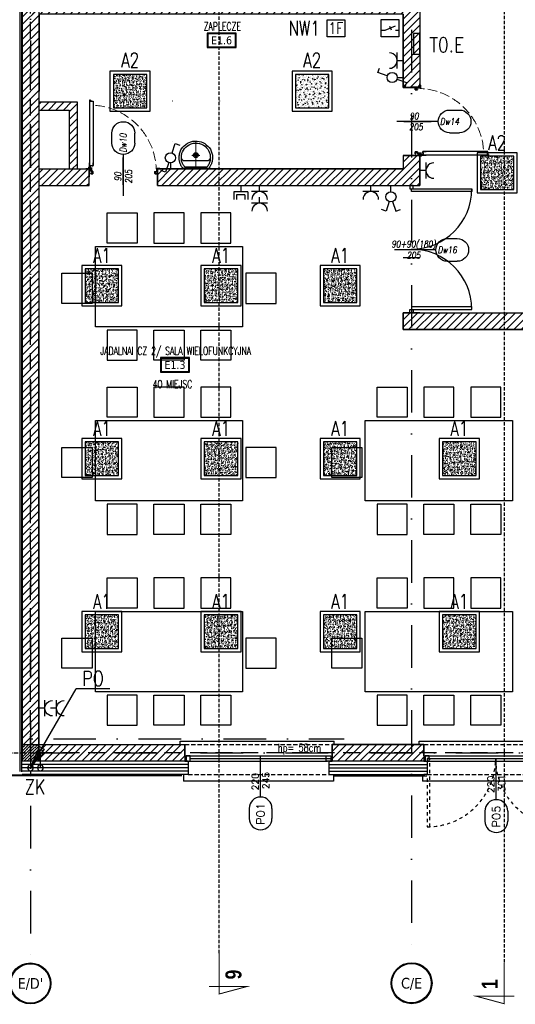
# Model space of a CAD drawing. Header units: millimetres. Extents: x 28600 to 181045, y -399112 to -163690.
# Tile 93 of 256: x 60827 to 61567, y -199862 to -198390. Entities that reach past the tile are written whole.
import ezdxf
from ezdxf.enums import TextEntityAlignment as Align

# ---------------------------------------------------------------- set-up
doc = ezdxf.new("R2010")
doc.units = ezdxf.units.MM
for name, pattern in [('2_3', [1, 0.5, -0.5]), ('CACHE', [9.525, 6.35, -3.175]), ('CARKOVANA', [7.5, 5, -2.5]), ('CENTER', [0.6, 0.375, -0.075, 0.075, -0.075]), ('DASHDOT', [25.4, 12.7, -6.35, 0, -6.35]), ('DASHED', [19.05, 12.7, -6.35]), ('DOT', [6.35, 0, -6.35]), ('Hidden Line', [391.222223, 282.222223, -109])]:
    doc.linetypes.add(name, pattern=pattern)
doc.layers.get('0').update_dxf_attribs({"color": 8})
for name, color, linetype in [('!! 0_ Istn-okna', 8, 'Continuous'), ('!! 0_ Istn-sciany', 8, 'Continuous'), ('!! 0_ Istn-widok', 8, 'Continuous'), ('!! 0_ Opis', 8, 'Continuous'), ('!! 0_Opis_okna', 8, 'Continuous'), ('!! 1_ proj wyposdażenie', 54, 'Continuous'), ('!! 1_ tynk zewn  - nowy', 8, 'Continuous'), ('!! 1_ widok', 8, 'Continuous'), ('!! 1_drzwi opis', 8, 'Continuous'), ('!! 1_drzwi-linia', 8, 'Continuous'), ('!! 1_Hatch dach', 8, 'Continuous'), ('!! 1_hatch projektowane ściany', 8, 'Continuous'), ('!! 1_OPIS POM NOWE', 123, 'Continuous'), ('!! 1_PROJ przerywana', 8, 'CACHE'), ('!! 1_PROJ Sciany', 8, 'Continuous'), ('!! 1_PROJ TERMOIZOL', 8, 'Continuous'), ('!! 1_PROJ ŻELBET', 8, 'Continuous'), ('!! 1_Wyburzenia', 8, 'CARKOVANA'), ('!! 2_ remont Ocieplenie', 8, 'ZIGZAG'), ('!! 2_drzwi opis', 8, 'Continuous'), ('!! 2_wypos-sanitarne', 8, 'Continuous'), ('0-osie-liniA', 8, 'DASHDOT'), ('0-osie-tx', 8, 'Continuous'), ('E1', 2, 'Continuous'), ('E2', 2, 'Continuous'), ('E_0', 4, 'Continuous'), ('E_LAN', 2, 'Continuous'), ('E_ODN', 1, 'Continuous'), ('E_OPIS', 2, 'Continuous'), ('E_OSP', 2, 'Continuous'), ('E_UZIOM', 6, 'Continuous'), ('PROJ OKNO', 8, 'CACHE')]:
    doc.layers.add(name, color=color, linetype=linetype)
doc.styles.add('50', font='ROMANS.shx', dxfattribs={"width": 0.8, "height": 10})
doc.styles.add('ARCHETYP', font='romans.shx', dxfattribs={"height": 15})
doc.styles.add('ARIAL', font='tahoma.ttf')
doc.styles.add('ELE1', font='romans.shx', dxfattribs={"width": 0.8, "height": 18})
doc.styles.add('SIMPLEX', font='simplex.shx', dxfattribs={"width": 0.77})
doc.styles.add('STYLE7', font='ARIALNB.TTF')
doc.styles.add('TAHOMA', font='tahoma.ttf')
doc.styles.add('TXT', font='simplex.shx')
doc.linetypes.add('ZIGZAG', pattern='A,0.00254,-5.08,[131,ltypeshp.shx,S=5.08,R=0,X=-5.08,Y=0],-10.16,[131,ltypeshp.shx,S=5.08,R=180,X=5.08,Y=0],-5.08', length=20.32254)
pattern_1 = [(45, (0, -1.54), (-5.61266008, 5.61266008), [])]

# ---------------------------------------------------------------- blocks, each defined once
blk = doc.blocks.new('drzwi dwuskrzydłowe')
for points in [[(68481.2, -214206.6), (68481.2, -214296.6), (68477.2, -214296.6), (68477.2, -214206.6)], [(68653.2, -214206.6), (68653.2, -214296.6), (68657.2, -214296.6), (68657.2, -214206.6)], [(68477.2, -214294.1), (68472.2, -214294.1), (68472.2, -214299.1), (68477.2, -214299.1)], [(68657.2, -214294.1), (68662.2, -214294.1), (68662.2, -214299.1), (68657.2, -214299.1)]]:
    blk.add_lwpolyline(points, close=True)
for centre, start, end in [((68477.2, -214296.6), 0, 90), ((68657.2, -214296.6), 90, 180)]:
    blk.add_arc(centre, 90, start, end)
blk = doc.blocks.new('słup 25 x 25')
at = {"layer": '!! 1_Hatch dach'}
h = blk.add_hatch(dxfattribs=at)
h.set_pattern_fill('ANSI35', color=256)
h.set_pattern_definition([(45, (-64242.072, 198338.2015), (-4.49012806, 4.49012806), []), (45, (-64237.5816, 198338.2015), (-4.49012806, 4.49012806), [7.9375, -1.5875, 0, -1.5875])])
h.paths.add_polyline_path([(-12.5, 12.5), (12.5, 12.5), (12.5, -12.5), (-12.5, -12.5)])
at = {"layer": '!! 1_PROJ ŻELBET'}
blk.add_lwpolyline([(-12.5, 12.5), (12.5, 12.5), (12.5, -12.5), (-12.5, -12.5)], close=True, dxfattribs=at)
at = {"layer": '0-osie-liniA', "ltscale": 0.5}
for points in [[(0, 37.5), (0, -37.5)], [(-37.5, 0), (37.5, 0)]]:
    blk.add_lwpolyline(points, dxfattribs=at)
blk = doc.blocks.new('OKNO PROJ 240')
at = {"layer": '!! 0_ Istn-okna'}
for points in [[(61049, -199622.9), (61262, -199622.9)], [(61057, -199626.9), (61267, -199626.9)], [(61049, -199630.9), (61262, -199630.9)]]:
    blk.add_lwpolyline(points, dxfattribs=at)
for points in [[(61051, -199630.9), (61057, -199630.9), (61057, -199622.9), (61051, -199622.9)], [(61267, -199630.9), (61260, -199630.9), (61260, -199622.9), (61267, -199622.9)]]:
    blk.add_lwpolyline(points, close=True, dxfattribs=at)
at = {"layer": '!! 0_ Istn-sciany'}
for points in [[(61049, -199630.9), (61054, -199630.9)], [(61262, -199630.9), (61262, -199630.9)]]:
    blk.add_lwpolyline(points, dxfattribs=at)
at = {"layer": '!! 0_ Istn-widok'}
for points in [[(61042, -199600.9), (61272, -199600.9)], [(61042, -199605.9), (61042, -199600.9)], [(61272, -199605.9), (61272, -199600.9)], [(61047, -199650.9), (61047, -199660.9)], [(61271, -199650.9), (61271, -199660.9)], [(61271, -199660.9), (61047, -199660.9)]]:
    blk.add_lwpolyline(points, dxfattribs=at)
at = {"layer": '!! 1_PROJ przerywana'}
for points in [[(61049, -199605.9), (61269, -199605.9)], [(61054, -199650.9), (61264, -199650.9)]]:
    blk.add_lwpolyline(points, dxfattribs=at)
at = {"layer": '!! 1_PROJ Sciany'}
for points in [[(61049, -199622.9), (61049, -199605.9)], [(61269, -199622.9), (61269, -199605.9)], [(61049, -199622.9), (61049, -199630.9)], [(61269, -199622.9), (61269, -199630.9)], [(61054, -199630.9), (61054, -199650.9)], [(61264, -199630.9), (61264, -199650.9)], [(61264, -199630.9), (61269, -199630.9)], [(61054, -199650.9), (61049, -199650.9)], [(61264, -199650.9), (61269, -199650.9)]]:
    blk.add_lwpolyline(points, dxfattribs=at)
blk = doc.blocks.new('*U83')
h = blk.add_hatch(color=256)
edge = h.paths.add_edge_path()
edge.add_arc((0, 0), 30.6, 0, 360)
edge = h.paths.add_edge_path(flags=17)
edge.add_arc((0, 0), 29.4, 0, 360)
for radius in [30.6, 29.4]:
    blk.add_circle((0, 0), radius)
at = {"style": 'TAHOMA', "flags": 8}
blk.add_attdef('ANSICHTSNUMMER', text='', height=16, dxfattribs=at).set_placement((0, 0), align=Align.MIDDLE_CENTER)
blk = doc.blocks.new('zaw-dr-90-p')
at = {"color": 2, "linetype": 'CENTER', "ltscale": 0.2}
for p, q in [((12, 0), (-12, 0)), ((0, 12), (0, -12)), ((24, 24), (31, 24)), ((24, 19), (31, 19))]:
    blk.add_line(p, q, dxfattribs=at)
at = {"ltscale": 0.2}
for p, q in [((10, 12), (6, 12)), ((10, 0), (10, 6))]:
    blk.add_line(p, q, dxfattribs=at)
blk.add_lwpolyline([(0, 6), (23, 6, 0.414214), (28, 11), (28, 31), (24, 31), (24, 11, -0.414214), (23, 10), (0, 10, 4.561698), (8, 6), (5, 4)], format="xyb", dxfattribs=at)
blk.add_lwpolyline([(0, 0), (-2, 0), (-2, 0), (0, 0), (0, 3), (0, 3), (0, 0), (3, 0), (3, 0), (0, 0), (0, -3), (0, -3)], close=True)
blk.add_lwpolyline([(10, 10), (10, 39), (6, 39), (6, 10)], dxfattribs=at)
blk.add_circle((0, 0), 6.5, dxfattribs=at)
blk = doc.blocks.new('drzwi 90- sc 12')
for p, q in [((-13620.3, 20410.2), (-13620.3, 20313.8)), ((-13614.9, 20409.9), (-13620.3, 20409.9)), ((-13616.1, 20410.3), (-13620.2, 20410.3)), ((-13616.1, 20410.3), (-13620, 20410.3)), ((-13618.2, 20410.3), (-13616.2, 20410.3)), ((-13618.2, 20410.3), (-13616.2, 20410.3)), ((-13616.1, 20410.3), (-13616.1, 20411.5)), ((-13616.1, 20411.5), (-13615, 20411.5)), ((-13614.9, 20411.4), (-13614.9, 20313.8)), ((-13715.6, 20308.3), (-13715.6, 20308.6)), ((-13715.6, 20307.7), (-13715.6, 20308.6)), ((-13715.6, 20307.8), (-13715.6, 20308.6)), ((-13715.6, 20307.7), (-13715.4, 20307.7)), ((-13620.3, 20313.5), (-13620.3, 20318)), ((-13614.9, 20313.8), (-13620.3, 20313.8)), ((-13618.2, 20313.4), (-13620.2, 20313.4)), ((-13618.2, 20313.7), (-13618.2, 20313.4)), ((-13618.2, 20313.7), (-13616.4, 20313.7)), ((-13617.8, 20311.1), (-13617.8, 20305.7)), ((-13617.8, 20311.1), (-13617.8, 20305.7)), ((-13616.2, 20309.9), (-13617.4, 20309.9)), ((-13616.2, 20309.9), (-13616.2, 20311)), ((-13615.9, 20313.2), (-13615.9, 20312.2)), ((-13615.9, 20312.2), (-13615, 20312.2)), ((-13614.9, 20312.3), (-13614.9, 20318)), ((-13715.8, 20302), (-13716.3, 20302)), ((-13616.8, 20302), (-13616.3, 20302))]:
    blk.add_line(p, q)
for points in [[(-13665.3, 20285), (-13665.3, 20325.8)], [(-13615.6, 20309.6), (-13615.3, 20309.6), (-13615.3, 20309.8), (-13616.3, 20309.8), (-13616.3, 20309.6), (-13615.9, 20309.6)]]:
    blk.add_lwpolyline(points)
at = {"lineweight": 30}
for points in [[(-13716.3, 20308.9), (-13721.3, 20308.9)], [(-13716.3, 20308.9), (-13716.3, 20296.9)], [(-13614.3, 20308.9), (-13609.3, 20308.9)], [(-13614.3, 20308.9), (-13614.3, 20296.9)]]:
    blk.add_lwpolyline(points, dxfattribs=at)
at = {"ltscale": 0.2}
for points in [[(-13715.6, 20307.5), (-13715.6, 20309.5, 0.414214), (-13715.9, 20309.8), (-13719.4, 20309.8, 0.414214), (-13719.8, 20309.5), (-13719.8, 20308.9), (-13719.6, 20308.9), (-13719.6, 20309.5, -0.414214), (-13719.4, 20309.6), (-13717, 20309.6)], [(-13717, 20309.6), (-13715.9, 20309.6, -0.414214), (-13715.7, 20309.5), (-13715.7, 20307.5)], [(-13715.7, 20307.8), (-13715.7, 20305.6, 0.414214), (-13715.4, 20305.2), (-13715, 20305.2, -0.414214), (-13714.8, 20305.1), (-13714.8, 20304.5, 0.414214), (-13714.5, 20304.1), (-13713.3, 20304.1, 0.414214), (-13712.9, 20304.5), (-13712.9, 20305.1, -1), (-13712.7, 20305.1), (-13712.7, 20302, -0.414214), (-13712.9, 20301.8), (-13715.4, 20301.8, -0.414214), (-13715.6, 20302), (-13715.6, 20302.5), (-13715.8, 20302.5), (-13715.8, 20302, 0.414214), (-13715.4, 20301.6), (-13712.9, 20301.6, 0.414214), (-13712.6, 20302), (-13712.6, 20305.1, 1), (-13713.1, 20305.1), (-13713.1, 20304.5, -0.414214), (-13713.3, 20304.3), (-13714.5, 20304.3, -0.414214), (-13714.6, 20304.5), (-13714.6, 20305.1, 0.414214), (-13715, 20305.4), (-13715.4, 20305.4, -0.414214), (-13715.6, 20305.6), (-13715.6, 20307.6)], [(-13615.9, 20309.6), (-13616.6, 20309.6, 0.414214), (-13616.8, 20309.5), (-13616.8, 20305.6, -0.414214), (-13617.1, 20305.2), (-13617.6, 20305.2, 0.414214), (-13617.7, 20305.1), (-13617.7, 20304.5, -0.414214), (-13618.1, 20304.1), (-13619.3, 20304.1, -0.414214), (-13619.6, 20304.5), (-13619.6, 20305.1, 1), (-13619.8, 20305.1), (-13619.8, 20302, 0.414214), (-13619.6, 20301.8), (-13617.1, 20301.8, 0.414214), (-13616.9, 20302), (-13616.9, 20302.5), (-13616.8, 20302.5), (-13616.8, 20302, -0.414214), (-13617.1, 20301.6), (-13619.6, 20301.6, -0.414214), (-13620, 20302), (-13620, 20305.1, -1), (-13619.4, 20305.1), (-13619.4, 20304.5, 0.414214), (-13619.3, 20304.3), (-13618.1, 20304.3, 0.414214), (-13617.9, 20304.5), (-13617.9, 20305.1, -0.414214), (-13617.6, 20305.4), (-13617.1, 20305.4, 0.414214), (-13617, 20305.6), (-13617, 20309.5, -0.414214), (-13616.6, 20309.8), (-13613.1, 20309.8, -0.414214), (-13612.8, 20309.5), (-13612.8, 20308.9), (-13612.9, 20308.9), (-13612.9, 20309.5, 0.414214), (-13613.1, 20309.6), (-13615.6, 20309.6)]]:
    blk.add_lwpolyline(points, format="xyb", dxfattribs=at)
blk.add_lwpolyline([(-13616.8, 20308.8), (-13617, 20308.8), (-13617, 20307.4), (-13616.8, 20307.4)], close=True)
for centre, radius, start, end in [((-13620.2, 20410.2), 0.1, 90, 180), ((-13615, 20411.4), 0.1, 0, 90), ((-13620.2, 20313.5), 0.1, 180, 270), ((-13616.4, 20313.2), 0.5, 0, 90), ((-13616.3, 20311), 0.1, 0, 90), ((-13615, 20312.3), 0.1, 270, 0)]:
    blk.add_arc(centre, radius, start, end)
at = {"linetype": 'Hidden Line', "lineweight": 9, "ltscale": 0.05}
blk.add_arc((-13615.5, 20305.1), 99.1, 94.8005, 177.6944, dxfattribs=at)
at = {"xscale": 0.09999999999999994, "yscale": 0.09999999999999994, "zscale": 0.09999999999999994, "rotation": 180.0000000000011}
blk.add_blockref('zaw-dr-90-p', (-13614.9, 20310.9), dxfattribs=at)
blk = doc.blocks.new('1_ok-opis')
blk.add_line((0, 111.6), (0, 50))
for points in [[(-17, 128.6), (-17, 143.6)], [(17, 128.6), (17, 143.6)]]:
    blk.add_lwpolyline(points)
for centre, start, end in [((0, 143.6), 0, 180), ((0, 128.6), 180, 0)]:
    blk.add_arc(centre, 17, start, end)
at = {"style": 'ARCHETYP'}
for tag, height, rotation, p in [('NR', 12, 90, (0, 136.9)), ('NR', 12, 270, (0, 136.9)), ('SZEROKOŚĆ', 10, 90, (-8, 78.3)), ('WYSOKOŚĆ', 10, 270, (-8, 78.3)), ('WYSOKOŚĆ', 10, 90, (8, 78.3)), ('SZEROKOŚĆ', 10, 270, (8, 78.3))]:
    blk.add_attdef(tag, text='', height=height, rotation=rotation, dxfattribs=at).set_placement(p, align=Align.MIDDLE)
blk = doc.blocks.new('A$C527aaae0')
at = {"lineweight": 5}
for points in [[(0, 0), (0, -0.411)], [(0.186, -0.121), (0.186, -0.121)], [(0.186, -0.121), (0.186, -0.121)], [(-0.057, -0.198), (0.058, -0.198)]]:
    blk.add_lwpolyline(points, dxfattribs=at)
for points in [[(0.192, -0.001), (0.197, -0.009), (0.203, -0.017), (0.208, -0.025), (0.213, -0.033), (0.217, -0.04), (0.222, -0.048), (0.226, -0.056), (0.229, -0.064), (0.233, -0.073), (0.237, -0.084), (0.24, -0.095), (0.243, -0.106), (0.245, -0.117), (0.247, -0.128), (0.249, -0.139), (0.25, -0.15), (0.25, -0.162), (0.249, -0.177), (0.248, -0.192), (0.246, -0.207), (0.243, -0.221), (0.239, -0.236), (0.234, -0.25), (0.229, -0.264), (0.222, -0.278), (0.213, -0.294), (0.195, -0.319), (0.174, -0.341), (0.151, -0.361), (0.127, -0.378), (0.101, -0.391), (0.073, -0.401), (0.043, -0.408), (0.012, -0.411), (-0.019, -0.411), (-0.049, -0.406), (-0.079, -0.399), (-0.106, -0.388), (-0.132, -0.374), (-0.156, -0.357), (-0.179, -0.337), (-0.199, -0.314), (-0.217, -0.288), (-0.224, -0.275), (-0.23, -0.261), (-0.235, -0.247), (-0.24, -0.233), (-0.244, -0.218), (-0.247, -0.204), (-0.249, -0.189), (-0.25, -0.174), (-0.25, -0.159), (-0.249, -0.148), (-0.248, -0.137), (-0.246, -0.126), (-0.244, -0.115), (-0.242, -0.104), (-0.239, -0.093), (-0.236, -0.082), (-0.232, -0.071), (-0.228, -0.062), (-0.224, -0.054), (-0.22, -0.046), (-0.216, -0.038), (-0.211, -0.03), (-0.207, -0.023), (-0.202, -0.015), (-0.197, -0.007), (-0.192, -0.001)], [(0.161, -0.02), (0.162, -0.021), (0.163, -0.022), (0.164, -0.023), (0.165, -0.024), (0.166, -0.025), (0.167, -0.026), (0.168, -0.027), (0.169, -0.029), (0.174, -0.034), (0.182, -0.045), (0.189, -0.056), (0.195, -0.067), (0.201, -0.078), (0.205, -0.089), (0.209, -0.101), (0.212, -0.114), (0.214, -0.128), (0.215, -0.142), (0.216, -0.155), (0.216, -0.168), (0.216, -0.181), (0.215, -0.194), (0.213, -0.206), (0.21, -0.219), (0.207, -0.232), (0.201, -0.249), (0.187, -0.276), (0.17, -0.3), (0.15, -0.322), (0.126, -0.341), (0.1, -0.357), (0.071, -0.37), (0.04, -0.378), (0.007, -0.381), (-0.025, -0.38), (-0.055, -0.374), (-0.085, -0.365), (-0.112, -0.351), (-0.137, -0.333), (-0.159, -0.312), (-0.179, -0.288), (-0.195, -0.262), (-0.205, -0.237), (-0.209, -0.225), (-0.212, -0.212), (-0.214, -0.199), (-0.216, -0.186), (-0.216, -0.173), (-0.217, -0.16), (-0.216, -0.147), (-0.215, -0.134), (-0.213, -0.12), (-0.21, -0.106), (-0.205, -0.091), (-0.2, -0.076), (-0.193, -0.062), (-0.185, -0.049), (-0.177, -0.037), (-0.168, -0.027), (-0.159, -0.02)]]:
    blk.add_lwpolyline(points, close=True)
blk.add_lwpolyline([(0.215, -0.152), (0.213, -0.146), (0.21, -0.142), (0.207, -0.137), (0.204, -0.133), (0.2, -0.13), (0.196, -0.126), (0.19, -0.123), (0.184, -0.121), (-0.185, -0.121), (-0.191, -0.123), (-0.196, -0.126), (-0.2, -0.129), (-0.204, -0.133), (-0.208, -0.137), (-0.211, -0.141), (-0.214, -0.146), (-0.216, -0.152), (-0.216, -0.152)])
at = {"linetype": 'DOT'}
blk.add_lwpolyline([(-0.353, -0.411), (0.347, -0.411), (0.347, -1.011), (-0.353, -1.011)], close=True, dxfattribs=at)
for radius in [0.0371, 0.0219]:
    blk.add_circle((0, -0.2), radius)
blk = doc.blocks.new('oznaczenie przekroi')
at = {"layer": '!! 0_ Opis', "color": 2, "const_width": 1.44}
for points in [[(88364.2, -199785.2), (88364.2, -199846.1), (88406.3, -199834.8), (88349, -199834.8)], [(88364.2, -199785.2), (88364.2, -199846.1), (88406.3, -199834.8), (88349, -199834.8)], [(88789.9, -199799.7), (88789.9, -199860.6), (88747.9, -199849.3), (88805.1, -199849.3)]]:
    blk.add_lwpolyline(points, dxfattribs=at)
at = {"layer": '!! 1_Wyburzenia'}
for points in [[(88789.9, -193651.7), (88789.9, -199799.7)], [(88364.2, -199785.2), (88364.2, -197902.7)]]:
    blk.add_lwpolyline(points, dxfattribs=at)
at = {"layer": '!! 0_ Opis', "color": 9, "style": 'STYLE7', "text_generation_flag": 6, "width": 0.95}
for s, rotation, p in [('6', 90, (88373.6, -199809.8)), ('1', 270, (88780.5, -199838.7))]:
    blk.add_text(s, height=24, rotation=rotation, dxfattribs=at).set_placement(p)
blk = doc.blocks.new('A$C33CB33F5')
at = {"layer": 'E1'}
h = blk.add_hatch(dxfattribs=at)
h.set_pattern_fill('AR-CONC', color=256)
h.set_pattern_definition([(50, (7522.688, -14898.817), (7.1726018, -0.6275213), [0.75, -8.25]), (355, (7522.688, -14898.817), (-1.3875133, 7.5219213), [0.6, -6.6]), (100.451444, (7523.286, -14898.869), (5.7850885, 6.8944), [0.637402, -7.011421]), (46.1842, (7522.688, -14896.817), (10.6724133, -1.655193), [1.125, -12.375]), (96.635635, (7523.578, -14896.955), (9.3466195, 9.741186), [0.9561034, -10.5171376]), (351.184164, (7522.688, -14896.817), (9.3466195, 9.741186), [0.9, -9.9]), (21, (7523.688, -14897.317), (5.9690705, -4.026189), [0.75, -8.25]), (326, (7523.688, -14897.317), (2.4331533, 7.2515005), [0.6, -6.6]), (71.451445, (7524.1856, -14897.6525), (8.4022238, 3.2253115), [0.637402, -7.011421]), (37.5, (7522.6882, -14898.817), (0.12159855, 3.32893854), [0, -6.52, 0, -6.7, 0, -6.625]), (7.5, (7522.688, -14898.817), (2.6306954, 3.9441171), [0, -3.82, 0, -6.37, 0, -2.525]), (327.5, (7520.4582, -14898.817), (5.33822436, -0.2255487), [0, -2.5, 0, -7.8, 0, -10.35]), (317.5, (7519.458, -14898.817), (5.8318617, 1.0010498), [0, -3.25, 0, -5.18, 0, -7.35])])
h.paths.add_polyline_path([(25, -25), (25, 25), (-25, 25), (-25, -25)])
for points in [[(-30, 30), (30, 30), (30, -30), (-30, -30)], [(-25, 25), (25, 25), (25, -25), (-25, -25)]]:
    blk.add_lwpolyline(points, close=True, dxfattribs=at)
blk = doc.blocks.new('E_L3')
at = {"layer": 'E1'}
for p, q in [((2.5, 23.8), (7.4, 38)), ((7.4, 38), (14.2, 35.6)), ((-2.5, 9.4), (-7.4, -4.8)), ((0, 9), (0, 0)), ((-7.4, -4.8), (-14.2, -2.4))]:
    blk.add_line(p, q, dxfattribs=at)
blk.add_circle((0, 16.6), 7.57, dxfattribs=at)
blk = doc.blocks.new('E_GN1')
at = {"layer": 'E2'}
for p, q in [((9, 0), (0, 0)), ((9, 12), (9, -12))]:
    blk.add_line(p, q, dxfattribs=at)
blk.add_arc((20.6, 0), 11.6, 89.6048, 270.3952, dxfattribs=at)
blk = doc.blocks.new('E_L2')
at = {"layer": 'E1'}
for p, q in [((-7.4, 38), (-14.2, 35.6)), ((-2.5, 23.8), (-7.4, 38)), ((2.5, 23.8), (7.4, 38)), ((7.4, 38), (14.2, 35.6)), ((0, 9), (0, 0))]:
    blk.add_line(p, q, dxfattribs=at)
blk.add_circle((0, 16.6), 7.57, dxfattribs=at)
blk = doc.blocks.new('E_RJ45')
at = {"layer": 'E_LAN'}
for p, q in [((0, 0), (11.3, 0)), ((11.3, 13.1), (11.3, -13.1)), ((11.3, 13.1), (25.9, 13.1)), ((17.1, 7.9), (17.1, -7.9)), ((17.1, 7.9), (25.9, 7.9)), ((11.3, -13.1), (25.9, -13.1)), ((17.1, -7.9), (25.9, -7.9))]:
    blk.add_line(p, q, dxfattribs=at)
blk = doc.blocks.new('E1')
at = {"layer": 'E2', "linetype": 'Continuous'}
blk.add_lwpolyline([(0, 25.4), (26.3, 25.4), (26.3, 0), (0, 0)], close=True, dxfattribs=at)
at = {"layer": 'E2', "linetype": 'Continuous', "style": 'ELE1', "width": 0.8}
blk.add_text('1F', height=16.87, dxfattribs=at).set_placement((13, 12.7), align=Align.MIDDLE_CENTER)
blk = doc.blocks.new('A$C14A047FB')
at = {"layer": 'E_OSP', "linetype": 'Continuous'}
for p, q in [((4.06, 6.63), (14.17, 10.75)), ((8.34, 10.59), (9.89, 6.79)), ((0, 6.63), (4.06, 6.63)), ((14.17, 6.63), (17.73, 6.63))]:
    blk.add_line(p, q, dxfattribs=at)
blk.add_lwpolyline([(0, 17.18), (17.73, 17.18), (17.73, 0), (0, 0)], close=True, dxfattribs=at)
blk = doc.blocks.new('E_PUSZKA')
at = {"layer": 'E_0', "color": 3}
blk.add_circle((0, 0), 4.35, dxfattribs=at)
blk = doc.blocks.new('E_STRZ_GORA')
at = {"layer": 'E_ODN'}
for p, q in [((-20.6, -27.7), (0, 0)), ((0, 0), (-13.7, -31.7)), ((-13.7, -31.7), (-20.6, -27.7))]:
    blk.add_line(p, q, dxfattribs=at)
blk.add_solid([(-13.7, -31.7), (-20.6, -27.7), (0, 0), (-20.6, -27.7)], dxfattribs=at)

msp = doc.modelspace()

# ---------------------------------------------------------------- hatches: boundary and pattern name
at = {"layer": '!! 1_hatch projektowane ściany'}
h = msp.add_hatch(dxfattribs=at)
h.set_pattern_fill('ANSI31', color=256, scale=2.5)
h.set_pattern_definition(pattern_1)
h.paths.add_polyline_path([(60855.48637, -198236.14239), (60830.48637, -198236.13008), (60830.0792, -199473.12813), (60855.0792, -199473.13228)])
h = msp.add_hatch(dxfattribs=at)
h.set_pattern_fill('ANSI31', color=256, scale=2.5)
h.set_pattern_definition(pattern_1)
h.paths.add_polyline_path([(60842.56735, -198382.12813), (60842.56735, -198357.12813), (61424.56735, -198357.12813), (61424.56735, -198491.25289), (61399.56735, -198491.25289), (61399.56735, -198382.12813)])
h = msp.add_hatch(dxfattribs=at)
h.set_pattern_fill('ANSI31', color=256, scale=2.5)
h.paths.add_polyline_path([(60900.36228, -198613.13053), (60912.36228, -198613.13053), (60912.36228, -198513.13053), (60855.3952, -198513.11178), (60855.37594, -198525.13053), (60900.36228, -198525.13053)])
h = msp.add_hatch(dxfattribs=at)
h.set_pattern_fill('ANSI31', color=256, scale=2.5)
h.set_pattern_definition(pattern_1)
h.paths.add_polyline_path([(61032.35405, -198613.13464), (61032.35405, -198638.13464), (61424.56735, -198638.13053), (61424.56735, -198593.13053), (61399.56735, -198593.13053), (61399.56735, -198613.13053)])
h.paths.add_polyline_path([(60930.35405, -198638.13464), (60930.35405, -198613.13464), (60842.36228, -198613.13053), (60842.35405, -198638.13053)])
h = msp.add_hatch(dxfattribs=at)
h.set_pattern_fill('ANSI31', color=256, scale=2.5)
h.set_pattern_definition(pattern_1)
h.paths.add_polyline_path([(61650.06965, -198777.20773), (61675.06965, -198777.20773), (61675.06599, -198885.27636), (61650.06871, -198885.27782), (61650.06894, -198853.13228), (61399.56735, -198853.14701), (61399.56588, -198828.13034), (61650.06921, -198828.13228)])
h = msp.add_hatch(dxfattribs=at)
h.set_pattern_fill('ANSI31', color=256, scale=2.5)
h.set_pattern_definition(pattern_1)
h.paths.add_polyline_path([(60855.07099, -199473.12813), (61073.31554, -199473.20674), (61073.31554, -199498.20337), (60855.07099, -199498.12477)])
h = msp.add_hatch(dxfattribs=at)
h.set_pattern_fill('ANSI31', color=256, scale=2.5)
h.set_pattern_definition(pattern_1)
h.paths.add_polyline_path([(61293.31554, -199473.08556), (61430.56735, -199473.14487), (61430.56735, -199498.14156), (61293.31554, -199498.08226)])

# ---------------------------------------------------------------- linework, layer by layer
at = {"layer": '!! 0_ Istn-okna', "linetype": '2_3', "ltscale": 10}
msp.add_lwpolyline([(61439.56735, -199596.16522), (61439.56735, -199494.16522), (61435.56735, -199494.16522), (61435.56735, -199596.16522)], close=True, dxfattribs=at)
for centre, start, end in [((61435.56735, -199494.16522), 270.00000002, 0.00000002), ((61639.56735, -199494.16522), 180.0000001, 270.0000001)]:
    msp.add_arc(centre, 102, start, end, dxfattribs=at)
at = {"layer": '!! 1_ proj wyposdażenie'}
for points in [[(60957.10579, -198679.03336), (61002.10579, -198679.03336), (61002.10579, -198724.03336), (60957.10579, -198724.03336)], [(61072.10579, -198679.03336), (61027.10579, -198679.03336), (61027.10579, -198724.03336), (61072.10579, -198724.03336)], [(61142.10579, -198679.03336), (61097.10579, -198679.03336), (61097.10579, -198724.03336), (61142.10579, -198724.03336)], [(60939.60579, -198729.03336), (61159.60579, -198729.03336), (61159.60579, -198849.03336), (60939.60579, -198849.03336)], [(60889.60579, -198814.03336), (60889.60579, -198769.03336), (60934.60579, -198769.03336), (60934.60579, -198814.03336)], [(61209.60579, -198814.03336), (61209.60579, -198769.03336), (61164.60579, -198769.03336), (61164.60579, -198814.03336)], [(60957.10579, -198899.03336), (61002.10579, -198899.03336), (61002.10579, -198854.03336), (60957.10579, -198854.03336)], [(61072.10579, -198899.03336), (61027.10579, -198899.03336), (61027.10579, -198854.03336), (61072.10579, -198854.03336)], [(61142.10579, -198899.03336), (61097.10579, -198899.03336), (61097.10579, -198854.03336), (61142.10579, -198854.03336)], [(60957.10579, -198939.2146), (61002.10579, -198939.2146), (61002.10579, -198984.2146), (60957.10579, -198984.2146)], [(61072.10579, -198939.2146), (61027.10579, -198939.2146), (61027.10579, -198984.2146), (61072.10579, -198984.2146)], [(61142.10579, -198939.2146), (61097.10579, -198939.2146), (61097.10579, -198984.2146), (61142.10579, -198984.2146)], [(61360.42806, -198939.2146), (61405.42806, -198939.2146), (61405.42806, -198984.2146), (61360.42806, -198984.2146)], [(61475.42806, -198939.2146), (61430.42806, -198939.2146), (61430.42806, -198984.2146), (61475.42806, -198984.2146)], [(61545.42806, -198939.2146), (61500.42806, -198939.2146), (61500.42806, -198984.2146), (61545.42806, -198984.2146)], [(60939.60579, -198989.2146), (61159.60579, -198989.2146), (61159.60579, -199109.2146), (60939.60579, -199109.2146)], [(61342.92806, -198989.2146), (61562.92806, -198989.2146), (61562.92806, -199109.2146), (61342.92806, -199109.2146)], [(60889.60579, -199074.2146), (60889.60579, -199029.2146), (60934.60579, -199029.2146), (60934.60579, -199074.2146)], [(61209.60579, -199074.2146), (61209.60579, -199029.2146), (61164.60579, -199029.2146), (61164.60579, -199074.2146)], [(61292.92806, -199074.2146), (61292.92806, -199029.2146), (61337.92806, -199029.2146), (61337.92806, -199074.2146)], [(60957.10579, -199159.2146), (61002.10579, -199159.2146), (61002.10579, -199114.2146), (60957.10579, -199114.2146)], [(61072.10579, -199159.2146), (61027.10579, -199159.2146), (61027.10579, -199114.2146), (61072.10579, -199114.2146)], [(61142.10579, -199159.2146), (61097.10579, -199159.2146), (61097.10579, -199114.2146), (61142.10579, -199114.2146)], [(61360.42806, -199159.2146), (61405.42806, -199159.2146), (61405.42806, -199114.2146), (61360.42806, -199114.2146)], [(61475.42806, -199159.2146), (61430.42806, -199159.2146), (61430.42806, -199114.2146), (61475.42806, -199114.2146)], [(61545.42806, -199159.2146), (61500.42806, -199159.2146), (61500.42806, -199114.2146), (61545.42806, -199114.2146)], [(60957.10579, -199224.39584), (61002.10579, -199224.39584), (61002.10579, -199269.39584), (60957.10579, -199269.39584)], [(61072.10579, -199224.39584), (61027.10579, -199224.39584), (61027.10579, -199269.39584), (61072.10579, -199269.39584)], [(61142.10579, -199224.39584), (61097.10579, -199224.39584), (61097.10579, -199269.39584), (61142.10579, -199269.39584)], [(61360.42806, -199224.39584), (61405.42806, -199224.39584), (61405.42806, -199269.39584), (61360.42806, -199269.39584)], [(61475.42806, -199224.39584), (61430.42806, -199224.39584), (61430.42806, -199269.39584), (61475.42806, -199269.39584)], [(61545.42806, -199224.39584), (61500.42806, -199224.39584), (61500.42806, -199269.39584), (61545.42806, -199269.39584)], [(60939.60579, -199274.39584), (61159.60579, -199274.39584), (61159.60579, -199394.39584), (60939.60579, -199394.39584)], [(61342.92806, -199274.39584), (61562.92806, -199274.39584), (61562.92806, -199394.39584), (61342.92806, -199394.39584)], [(60889.60579, -199359.39584), (60889.60579, -199314.39584), (60934.60579, -199314.39584), (60934.60579, -199359.39584)], [(61209.60579, -199359.39584), (61209.60579, -199314.39584), (61164.60579, -199314.39584), (61164.60579, -199359.39584)], [(61292.92806, -199359.39584), (61292.92806, -199314.39584), (61337.92806, -199314.39584), (61337.92806, -199359.39584)], [(60957.10579, -199444.39584), (61002.10579, -199444.39584), (61002.10579, -199399.39584), (60957.10579, -199399.39584)], [(61072.10579, -199444.39584), (61027.10579, -199444.39584), (61027.10579, -199399.39584), (61072.10579, -199399.39584)], [(61142.10579, -199444.39584), (61097.10579, -199444.39584), (61097.10579, -199399.39584), (61142.10579, -199399.39584)], [(61360.42806, -199444.39584), (61405.42806, -199444.39584), (61405.42806, -199399.39584), (61360.42806, -199399.39584)], [(61475.42806, -199444.39584), (61430.42806, -199444.39584), (61430.42806, -199399.39584), (61475.42806, -199399.39584)], [(61545.42806, -199444.39584), (61500.42806, -199444.39584), (61500.42806, -199399.39584), (61545.42806, -199399.39584)]]:
    msp.add_lwpolyline(points, close=True, dxfattribs=at)
at = {"layer": '!! 1_ tynk zewn  - nowy'}
for p, q in [((61068.81907, -199520.12477), (60830.07081, -199520.12395)), ((61078.3155, -199518.12477), (60830.07082, -199518.12395)), ((61288.81924, -199518.0822), (61431.72148, -199518.14487)), ((61295.31554, -199520.14157), (61434.72148, -199520.14089))]:
    msp.add_line(p, q, dxfattribs=at)
for points in [[(60834.06406, -199519.12813), (60441.56735, -199519.12813)], [(60835.06373, -199520.12813), (60441.56735, -199520.12813)]]:
    msp.add_lwpolyline(points, dxfattribs=at)
at = {"layer": '!! 1_ widok'}
for points in [[(61424.56735, -198828.13053), (61399.56735, -198828.13053)], [(61412.06735, -198828.13053), (61424.56735, -198828.13053)]]:
    msp.add_lwpolyline(points, dxfattribs=at)
at = {"layer": '!! 1_hatch projektowane ściany'}
for points in [[(60855.48637, -198236.14239), (60830.48637, -198236.13008), (60830.0792, -199473.12813), (60855.0792, -199473.13228)], [(60855.44243, -198382.13237), (60855.44243, -198357.13237), (61424.56735, -198357.12813), (61424.56735, -198491.25289), (61399.56735, -198491.25289), (61399.56735, -198382.12813)], [(61032.35405, -198638.13876), (61399.56735, -198638.13053), (61424.56735, -198638.13053), (61424.56735, -198593.13053), (61399.56735, -198593.13053), (61399.56735, -198613.13053), (61032.35405, -198613.13053)], [(61650.06965, -198777.20773), (61675.06965, -198777.20773), (61675.06599, -198885.27636), (61650.06871, -198885.27782), (61650.06894, -198853.13228), (61399.56735, -198853.14701), (61399.56588, -198828.13034), (61650.06921, -198828.13228)], [(60855.07099, -199473.12813), (61073.31554, -199473.12813), (61073.31554, -199498.12477), (60855.07099, -199498.12477)], [(61293.31554, -199473.08556), (61430.56735, -199473.14487), (61430.56735, -199498.14156), (61293.31554, -199498.08226)]]:
    msp.add_lwpolyline(points, close=True, dxfattribs=at)
at = {"layer": '!! 1_OPIS POM NOWE'}
for points in [[(61106.42368, -198431.88827), (61149.94368, -198431.88827), (61149.94368, -198410.12827), (61106.42368, -198410.12827)], [(61107.51168, -198430.80027), (61148.85568, -198430.80027), (61148.85568, -198411.21627), (61107.51168, -198411.21627)], [(61036.8392, -198916.95649), (61080.3592, -198916.95649), (61080.3592, -198895.19649), (61036.8392, -198895.19649)], [(61037.9272, -198915.86849), (61079.2712, -198915.86849), (61079.2712, -198896.28449), (61037.9272, -198896.28449)]]:
    msp.add_lwpolyline(points, close=True, dxfattribs=at)
at = {"layer": '!! 1_PROJ Sciany'}
msp.add_line((61078.31558, -199498.12477), (60830.0709, -199498.12395), dxfattribs=at)
for points in [[(60830.48637, -198236.13008), (60830.0709, -199498.34603)], [(61424.56735, -198357.12813), (61424.56735, -198491.25289)], [(60855.43832, -198382.12813), (60855.36228, -198613.13053)], [(61399.56735, -198382.12813), (61399.56735, -198491.25289)], [(61399.56735, -198491.25289), (61424.56735, -198491.25289)], [(60855.37594, -198513.13053), (60912.36228, -198513.13053), (60912.36228, -198613.13053)], [(60855.37594, -198525.13053), (60900.36228, -198525.13053), (60900.36228, -198613.13053)], [(61399.56735, -198593.13053), (61399.56735, -198613.13053)], [(61399.56735, -198593.13053), (61424.56735, -198593.13053)], [(61424.56735, -198593.13053), (61424.56735, -198638.13053)], [(60855.36228, -198613.13053), (60930.35413, -198613.13882)], [(60930.35405, -198638.13876), (60930.35405, -198613.13053)], [(61032.35405, -198638.13876), (61032.35405, -198613.13053)], [(61032.35413, -198613.13882), (61399.56735, -198613.13053)], [(60855.35405, -198638.13053), (60855.0792, -199473.128), (61073.31554, -199473.128)], [(60855.35405, -198638.13053), (60930.35413, -198638.13882)], [(61032.35413, -198638.13882), (61424.56735, -198638.13053)], [(61399.56588, -198828.13034), (61399.56735, -198853.13053)], [(61399.56735, -198828.13034), (61650.06921, -198828.13228)], [(61399.56735, -198853.13053), (61650.06921, -198853.13228)], [(61073.31554, -199473.20485), (61073.31554, -199498.20525)], [(61430.56735, -199473.14487), (61293.31554, -199473.08556)], [(61293.31554, -199473.14487), (61293.31554, -199498.14555)], [(61430.56735, -199498.14213), (61288.81916, -199498.08159)]]:
    msp.add_lwpolyline(points, dxfattribs=at)
at = {"layer": '!! 1_PROJ TERMOIZOL', "linetype": 'ZIGZAG', "ltscale": 0.75}
for p, q in [((61078.31554, -199503.12477), (60830.07086, -199503.12395)), ((61288.31554, -199503.08209), (61435.56735, -199503.14029)), ((61078.3155, -199513.12477), (60830.07082, -199513.12395)), ((61288.31554, -199513.08209), (61435.56735, -199513.14029))]:
    msp.add_line(p, q, dxfattribs=at)
msp.add_lwpolyline([(60826.98637, -198236.12975), (60826.56583, -199513.73054)], dxfattribs=at)
at = {"layer": '!! 2_ remont Ocieplenie', "linetype": 'Continuous', "ltscale": 0.75}
for p, q in [((61078.31554, -199508.12477), (60830.07086, -199508.12395)), ((61288.31554, -199508.08209), (61435.56735, -199508.14029))]:
    msp.add_line(p, q, dxfattribs=at)
at = {"layer": '!! 2_ remont Ocieplenie', "linetype": 'ByBlock', "ltscale": 0.4}
msp.add_lwpolyline([(60829.48637, -198236.12975), (60829.0657, -199514.12813)], dxfattribs=at)
for points in [[(61399.56735, -198638.13053), (61424.56735, -198638.13053)], [(61399.56735, -198745.63053), (61424.56735, -198745.63053)]]:
    msp.add_lwpolyline(points)
at = {"layer": '0-osie-liniA', "ltscale": 5}
for points in [[(61412.06735, -193575.54863), (61412.06735, -199799.35902)], [(60842.56735, -198039.85822), (60842.56735, -199799.35902)], [(57445.3616, -199464.62813), (61311.38078, -199464.62813)], [(60842.57099, -199485.62813), (63836.85447, -199485.62813)]]:
    msp.add_lwpolyline(points, dxfattribs=at)
at = {"layer": 'E_0'}
msp.add_line((60857.47894, -199508.12399), (60857.47894, -199485.62813), dxfattribs=at)
msp.add_lwpolyline([(61424.56735, -198410.80471), (61415.05292, -198410.80471), (61415.05292, -198441.71837), (61424.56735, -198441.71837)], close=True, dxfattribs=at)
at = {"layer": 'E_ODN'}
for p in [(60842.56735, -199508.12399), (60961.45631, -199389.93272)]:
    msp.add_line(p, (60910.80511, -199389.93272), dxfattribs=at)
at = {"layer": 'E_UZIOM', "linetype": 'DASHED', "ltscale": 2}
msp.add_lwpolyline([(60842.57099, -198077.62813), (63392.56735, -198076.12813), (63392.56735, -199485.62813), (60842.56735, -199485.62813), (60842.57099, -198077.62813)], dxfattribs=at)

# ---------------------------------------------------------------- block references
at = {"layer": '!! 0_Opis_okna'}
ref = msp.add_blockref('1_ok-opis', (61186.46967, -199440.14487), dxfattribs=dict(at, rotation=180))
ref.add_attrib('SZEROKOŚĆ', '220', dxfattribs={"layer": '0', "height": 10, "rotation": 90, "style": 'ARCHETYP'}).set_placement((61178.46967, -199528.86528), align=Align.MIDDLE)
ref.add_attrib('WYSOKOŚĆ', '245', dxfattribs={"layer": '0', "height": 10, "rotation": 90, "style": 'ARCHETYP'}).set_placement((61194.46967, -199527.09182), align=Align.MIDDLE)
ref.add_attrib('NR', 'PO1', dxfattribs={"layer": '0', "height": 12, "rotation": 90, "style": 'ARCHETYP'}).set_placement((61186.46967, -199577.04631), align=Align.MIDDLE)
ref = msp.add_blockref('1_ok-opis', (61538.65217, -199444.16522), dxfattribs=dict(at, rotation=180))
ref.add_attrib('SZEROKOŚĆ', '220', dxfattribs={"layer": '0', "height": 10, "rotation": 90, "style": 'ARCHETYP'}).set_placement((61530.65217, -199532.88563), align=Align.MIDDLE)
ref.add_attrib('WYSOKOŚĆ', '301', dxfattribs={"layer": '0', "height": 10, "rotation": 90, "style": 'ARCHETYP'}).set_placement((61546.65217, -199531.11218), align=Align.MIDDLE)
ref.add_attrib('NR', 'PO5', dxfattribs={"layer": '0', "height": 12, "rotation": 90, "style": 'ARCHETYP'}).set_placement((61538.65217, -199581.06667), align=Align.MIDDLE)
at = {"layer": '!! 1_drzwi opis'}
ref = msp.add_blockref('1_ok-opis', (61340.22959, -198542.25053), dxfattribs=dict(at, xscale=-1, rotation=269.9999963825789))
ref.add_attrib('WYSOKOŚĆ', '90 ', dxfattribs={"layer": '0', "height": 10, "rotation": 359.99999638, "style": '50', "oblique": 10, "width": 0.8}).set_placement((61418.52045, -198534.25053), align=Align.MIDDLE)
ref.add_attrib('SZEROKOŚĆ', '205', dxfattribs={"layer": '0', "height": 10, "rotation": 359.99999638, "style": '50', "oblique": 10, "width": 0.8}).set_placement((61418.52045, -198550.25053), align=Align.MIDDLE)
ref.add_attrib('NR', 'Dw14', dxfattribs={"layer": '0', "height": 10, "rotation": 359.99999638, "style": '50', "oblique": 10, "width": 0.8}).set_placement((61468.84084, -198542.25053), align=Align.MIDDLE)
ref = msp.add_blockref('1_ok-opis', (60981.35409, -198703.1931), dxfattribs=dict(at, xscale=-1, rotation=359.9999963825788))
ref.add_attrib('WYSOKOŚĆ', '90', dxfattribs={"layer": '0', "height": 10, "rotation": 89.99999638, "style": '50', "oblique": 10, "width": 0.8}).set_placement((60973.35409, -198624.90225), align=Align.MIDDLE)
ref.add_attrib('SZEROKOŚĆ', '205', dxfattribs={"layer": '0', "height": 10, "rotation": 89.99999638, "style": '50', "oblique": 10, "width": 0.8}).set_placement((60989.35409, -198624.90225), align=Align.MIDDLE)
ref.add_attrib('NR', 'Dw10', dxfattribs={"layer": '0', "height": 10, "rotation": 89.99999638, "style": '50', "oblique": 10, "width": 0.8}).set_placement((60981.3541, -198574.58186), align=Align.MIDDLE)
at = {"layer": '!! 1_drzwi-linia', "rotation": 270}
for name, p in [('drzwi 90- sc 12', (41115.64301, -212207.52019)), ('drzwi dwuskrzydłowe', (275708.64095, -130165.94837))]:
    msp.add_blockref(name, p, dxfattribs=at)
at = {"layer": '!! 1_drzwi-linia', "xscale": -1}
msp.add_blockref('drzwi 90- sc 12', (47316.08443, -218922.06316), dxfattribs=at)
at = {"layer": '!! 1_hatch projektowane ściany'}
msp.add_blockref('słup 25 x 25', (60842.57099, -199485.62813), dxfattribs=at)
at = {"layer": '!! 1_Wyburzenia'}
msp.add_blockref('oznaczenie przekroi', (-27239.68678, 0), dxfattribs=at)
at = {"layer": '!! 2_drzwi opis'}
ref = msp.add_blockref('1_ok-opis', (61336.73846, -198734.13075), dxfattribs=dict(at, xscale=-1, rotation=269.9999963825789))
ref.add_attrib('WYSOKOŚĆ', '90+90(180)', dxfattribs={"layer": '0', "height": 10, "rotation": 359.99999638, "style": '50', "oblique": 10, "width": 0.8}).set_placement((61415.02932, -198726.13075), align=Align.MIDDLE)
ref.add_attrib('SZEROKOŚĆ', '205', dxfattribs={"layer": '0', "height": 10, "rotation": 359.99999638, "style": '50', "oblique": 10, "width": 0.8}).set_placement((61415.02932, -198742.13075), align=Align.MIDDLE)
ref.add_attrib('NR', 'Dw16', dxfattribs={"layer": '0', "height": 10, "rotation": 359.99999638, "style": '50', "oblique": 10, "width": 0.8}).set_placement((61465.34971, -198734.13076), align=Align.MIDDLE)
at = {"layer": '!! 2_wypos-sanitarne', "xscale": 100, "yscale": 100, "zscale": 100, "rotation": 180}
msp.add_blockref('A$C527aaae0', (61089.75933, -198612.68362), dxfattribs=at)
at = {"layer": '0-osie-tx'}
ref = msp.add_blockref('*U83', (60842.56735, -199830.29254), dxfattribs=dict(at, rotation=180))
ref.add_attrib('ANSICHTSNUMMER', "E/D'", dxfattribs={"layer": '0', "height": 16, "style": 'TAHOMA', "flags": 8}).set_placement((60842.56735, -199830.29254), align=Align.MIDDLE_CENTER)
ref = msp.add_blockref('*U83', (61412.06735, -199829.95902), dxfattribs=dict(at, rotation=180))
ref.add_attrib('ANSICHTSNUMMER', 'C/E', dxfattribs={"layer": '0', "height": 16, "style": 'TAHOMA', "flags": 8}).set_placement((61412.06735, -199829.95902), align=Align.MIDDLE_CENTER)
at = {"layer": 'E1', "color": 4, "ltscale": 20, "xscale": -1, "rotation": 180}
for p in [(60991.47058, -198496.85942), (61263.53509, -198496.85942), (61539.8458, -198618.96219), (60949.33158, -198787.54197), (61127.32929, -198787.54197), (61305.327, -198787.54197), (60949.33158, -199046.08951), (61127.32929, -199046.08951), (61305.327, -199046.08951), (61483.32471, -199046.08951), (60949.33158, -199304.63704), (61127.32929, -199304.63704), (61305.327, -199304.63704), (61483.32471, -199304.63704)]:
    msp.add_blockref('A$C33CB33F5', p, dxfattribs=at)
at = {"layer": 'E2', "xscale": 1.5, "yscale": 1.5, "zscale": 1.2}
msp.add_blockref('A$C14A047FB', (61366.54644, -198415.69666), dxfattribs=at)
at = {"layer": 'E_0'}
for name, p in [('E1', (61285.84523, -198415.69666)), ('E_L3', (61051.6788, -198613.13839)), ('E_GN1', (61424.56735, -198615.63053))]:
    msp.add_blockref(name, p, dxfattribs=at)
for name, p, rotation in [('E_GN1', (61399.56735, -198451.2316), 180), ('E_L3', (61399.56735, -198476.58713), 90), ('E_GN1', (61185.0063, -198638.13208), 270), ('E_GN1', (61351.18402, -198638.13208), 270), ('E_L2', (61381.27374, -198638.21561), 180), ('E_GN1', (61185.0063, -198655.56482), 270)]:
    msp.add_blockref(name, p, dxfattribs=dict(at, rotation=rotation))
at = {"layer": 'E_0', "xscale": 0.8, "yscale": 0.8, "zscale": 0.8, "rotation": 270}
msp.add_blockref('E_RJ45', (61156.77093, -198638.13329), dxfattribs=at)
at = {"layer": 'E_0', "xscale": -1}
for name, p, rotation in [('E_GN1', (60855.097, -199419.07031), 180), ('E_GN1', (60872.52974, -199419.07031), 180), ('E_PUSZKA', (60857.47894, -199485.62808), 359.9999999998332), ('E_PUSZKA', (60842.56735, -199508.12399), 359.9999999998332), ('E_PUSZKA', (60857.47894, -199508.12399), 359.9999999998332)]:
    msp.add_blockref(name, p, dxfattribs=dict(at, rotation=rotation))
at = {"layer": 'E_ODN', "rotation": 179.9999999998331}
msp.add_blockref('E_STRZ_GORA', (60842.56735, -199508.12399), dxfattribs=at)
at = {"layer": 'PROJ OKNO'}
for p in [(24.28242, 132.68715), (381.53423, 132.74987)]:
    msp.add_blockref('OKNO PROJ 240', p, dxfattribs=at)

# ---------------------------------------------------------------- texts
at = {"layer": '!! 0_ Opis', "style": 'SIMPLEX', "width": 0.75}
msp.add_text('hp= 58cm', height=12, dxfattribs=at).set_placement((61212.11954, -199484.12094))
at = {"layer": '!! 1_OPIS POM NOWE', "style": 'TXT', "width": 0.7}
for s, p in [('ZAPLECZE', (61129.29881, -198406.08196)), ('JADALNAI CZ 2/ SALA WIELOFUNKCYJNA', (61059.71433, -198891.15017)), ('40 MIEJSC', (61054.92095, -198940.77691))]:
    msp.add_text(s, height=12, dxfattribs=at).set_placement(p, align=Align.CENTER)
at = {"layer": '!! 1_OPIS POM NOWE', "style": 'ARIAL'}
for tag, p in [('E1.6', (61128.18368, -198421.00827)), ('E1.3', (61058.5992, -198906.07649))]:
    msp.add_attdef(tag, text='', height=11.968, dxfattribs=at).set_placement(p, align=Align.MIDDLE_CENTER)
at = {"layer": 'E1', "style": 'ELE1', "width": 0.75}
for s, p in [('NW1', (61251.52442, -198402.97186)), ('A2', (60991.47058, -198450.84507)), ('A2', (61263.53509, -198450.84507)), ('A2', (61539.8458, -198574.0028)), ('A1', (60949.33158, -198742.58258)), ('A1', (61127.32929, -198742.58258)), ('A1', (61305.327, -198742.58258)), ('A1', (60949.33158, -199001.13012)), ('A1', (61127.32929, -199001.13012)), ('A1', (61305.327, -199001.13012)), ('A1', (61483.32471, -199001.13012)), ('A1', (60949.33158, -199259.67766)), ('A1', (61127.32929, -199259.67766)), ('A1', (61305.327, -199259.67766)), ('A1', (61483.32471, -199259.67766))]:
    msp.add_text(s, height=22, dxfattribs=at).set_placement(p, align=Align.MIDDLE_CENTER)
at = {"layer": 'E_0', "style": 'ELE1', "width": 0.85}
msp.add_text('T0.E', height=22, dxfattribs=at).set_placement((61464.74644, -198427.81426), align=Align.MIDDLE_CENTER)
at = {"layer": 'E_OPIS', "style": 'ELE1', "width": 0.8}
for s, p in [('PO', (60936.13071, -199374.54349)), ('ZK', (60849.58506, -199536.50782))]:
    msp.add_text(s, height=22, dxfattribs=at).set_placement(p, align=Align.MIDDLE_CENTER)

doc.saveas('drawing.dxf')
